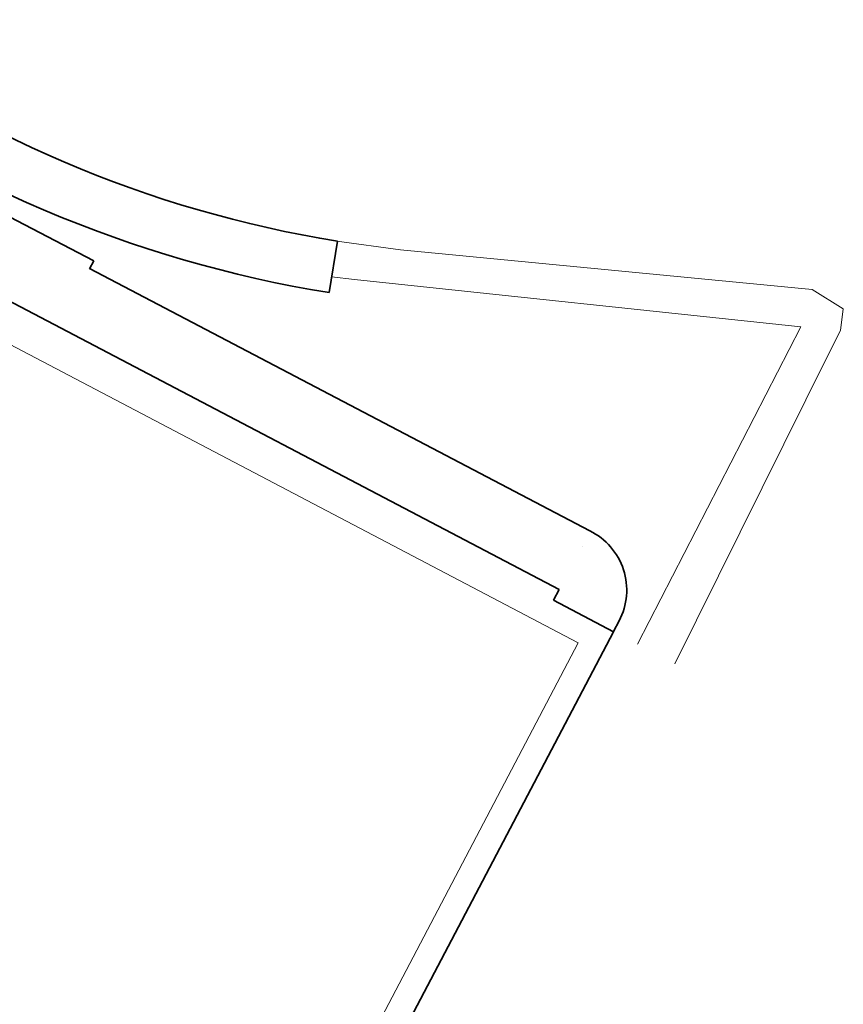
# Model space of a CAD drawing. Header units: metres. Extents: x 110548 to 110769, y 426573 to 426857.
# Tile 12 of 12: x 110722 to 110769, y 426728 to 426785. Entities that reach past the tile are written whole.
import ezdxf

# ---------------------------------------------------------------- set-up
doc = ezdxf.new("R2010")
doc.units = ezdxf.units.M
for name, color, linetype, lineweight in [('B-ALG', 8, 'Continuous', 5), ('B-WE-GW-TALUD-G', 252, 'Continuous', 18), ('N-WE-GK-KEERWAND_DAMWAND_HOUT-G', 30, 'Continuous', 35), ('N-WE-GW-TALUD-G', 90, 'Continuous', 35)]:
    doc.layers.add(name, color=color, linetype=linetype, lineweight=lineweight)

msp = doc.modelspace()

# ---------------------------------------------------------------- linework, layer by layer
at = {"layer": 'B-ALG'}
msp.add_lwpolyline([(110701.594, 426776.896), (110692.288, 426759.171), (110687.242, 426749.667), (110693.223, 426746.527), (110690.529, 426741.396), (110690.786, 426741.261), (110692.454, 426744.44), (110694.23, 426743.508), (110686.33, 426728.461), (110730.936, 426705.042), (110754.169, 426749.294), (110701.594, 426776.896)], close=True, dxfattribs=at)
at = {"layer": 'B-WE-GW-TALUD-G'}
for p, q in [((110740.277, 426772.428), (110740.277, 426772.428)), ((110743.939, 426771.932), (110740.277, 426772.428)), ((110767.629, 426769.646), (110743.939, 426771.932)), ((110739.969, 426770.368), (110741.285, 426770.222)), ((110741.285, 426770.222), (110766.992, 426767.485)), ((110769.43, 426768.536), (110767.629, 426769.646)), ((110769.268, 426767.282), (110769.43, 426768.536)), ((110766.992, 426767.485), (110757.576, 426749.209)), ((110768.528, 426765.794), (110769.268, 426767.282)), ((110759.728, 426748.091), (110768.528, 426765.794))]:
    msp.add_line(p, q, dxfattribs=at)
at = {"layer": 'N-WE-GK-KEERWAND_DAMWAND_HOUT-G'}
msp.add_lwpolyline([(110752.736, 426751.74), (110756.194, 426749.925), (110731.218, 426702.353)], dxfattribs=at)
at = {"layer": 'N-WE-GW-TALUD-G'}
for p, q in [((110719.181, 426775.004), (110722.261, 426773.387)), ((110722.261, 426773.387), (110722.261, 426773.387)), ((110726.277, 426771.289), (110722.261, 426773.387)), ((110740.303, 426772.423), (110739.821, 426769.462)), ((110726.036, 426770.837), (110726.275, 426771.286)), ((110726.038, 426770.841), (110754.835, 426755.736)), ((110720.882, 426769.255), (110753.068, 426752.372)), ((110754.394, 426754.839), (110754.394, 426754.838)), ((110753.068, 426752.372), (110752.736, 426751.74)), ((110756.526, 426750.558), (110756.201, 426749.938))]:
    msp.add_line(p, q, dxfattribs=at)
for centre, radius, start, end in [((110751.224, 426839.541), 68, 233.07414, 260.75815), ((110751.224, 426839.541), 71, 233.08003, 260.75815), ((110753.162, 426752.324), 3.8, 332.3, 63.8839)]:
    msp.add_arc(centre, radius, start, end, dxfattribs=at)

doc.saveas('drawing.dxf')
